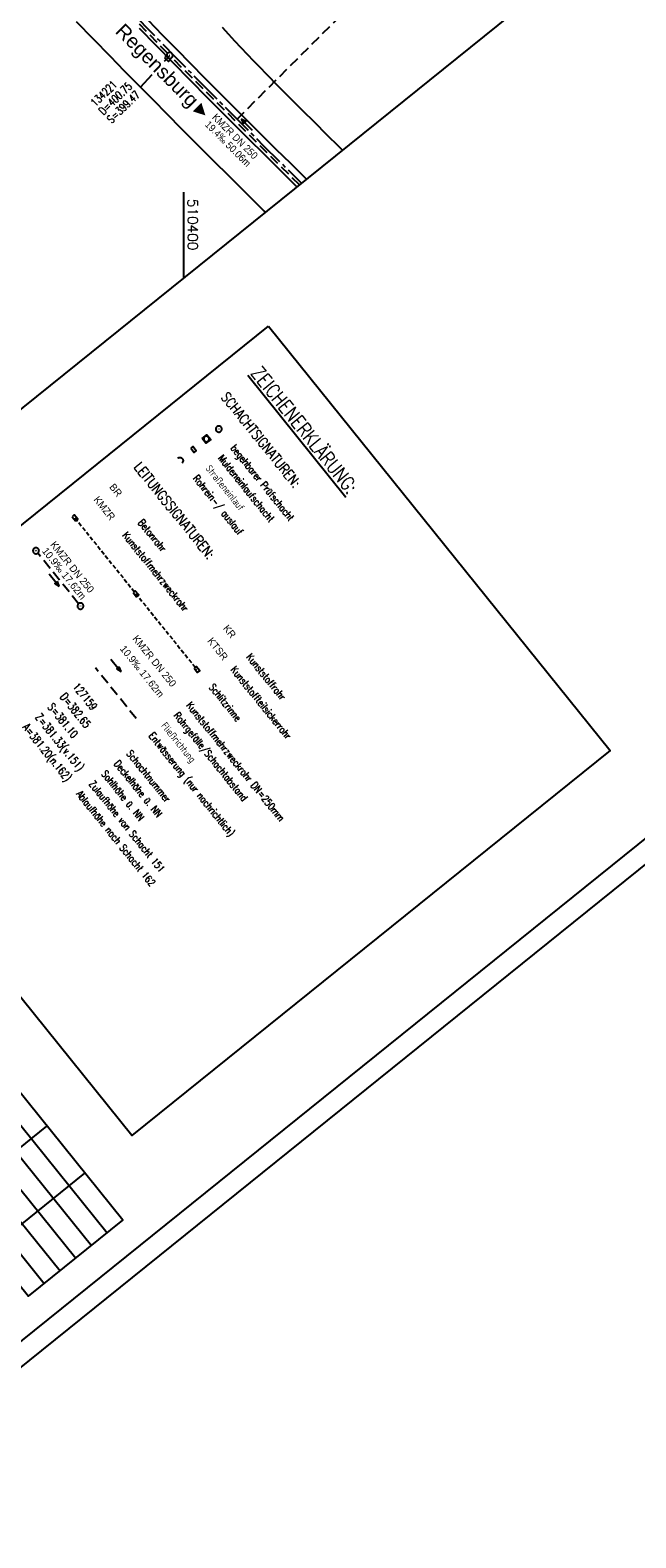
# Model space of a CAD drawing. Extents: x 509711 to 510770, y 487920 to 489033.
# Tile 3 of 11: x 510362 to 510512, y 487920 to 488294. Entities that reach past the tile are written whole.
import ezdxf
from ezdxf.enums import TextEntityAlignment as Align

# ---------------------------------------------------------------- set-up
doc = ezdxf.new("R2010")
doc.units = 0
doc.header["$LTSCALE"] = 10
doc.header["$MEASUREMENT"] = 0
for name, pattern in [('ACHSE', [5.5, 4, -0.5, 0.5, -0.5]), ('LT00', [0]), ('LT17', [0.15, 0.1, -0.05]), ('STRICHLINIE2', [0.375, 0.25, -0.125])]:
    doc.linetypes.add(name, pattern=pattern)
doc.layers.get('0').update_dxf_attribs({"linetype": 'LT00'})
for name, color, linetype in [('--HALTUNG', 7, 'STRICHLINIE2'), ('--HALTUNGSBESCHRIFT', 140, 'Continuous'), ('--SCHACHTBESCHRIFT', 5, 'Continuous'), ('--ZEICHENERKLÄR', 7, 'Continuous'), ('-BESCH', 7, 'STRICHLINIE2'), ('-BESCH-nachrichtlich', 81, 'STRICHLINIE2'), ('-BKAN006', 140, 'LT00'), ('-BSCH006', 5, 'LT00'), ('-Halt-Pfeil', 4, 'LT00'), ('-RICHTUNG-NAME', 250, 'Continuous'), ('025', 7, 'Continuous'), ('035', 250, 'Continuous'), ('070', 155, 'Continuous'), ('A-TEXT-KILOMETER', 30, 'LT17'), ('AX-020', 250, 'ACHSE'), ('RAHMEN', 250, 'Continuous'), ('SCHLITZRINNE-KATASTER', 182, 'LT17'), ('V_BFBR_BAB', 250, 'LT00'), ('V_KA_MULD', 182, 'LT00'), ('V_KA_PRUF', 182, 'LT00'), ('V_RASTER', 250, 'LT00'), ('V_SINKK', 182, 'LT00'), ('V_UK_DURCH', 182, 'LT00')]:
    doc.layers.add(name, color=color, linetype=linetype)
doc.styles.add('Arial', font='ARIAL.TTF')
doc.styles.add('Haltungsbeschriftung', font='ARIAL.TTF', dxfattribs={"width": 0.75})
doc.styles.add('ROMANS', font='romans.shx')
doc.styles.add('schachtbeschriftung', font='romans.shx', dxfattribs={"width": 0.75, "height": 0.2})
doc.styles.get("Standard").update_dxf_attribs({"font": 'romans.shx', "width": 0.8})

# ---------------------------------------------------------------- blocks, each defined once
blk = doc.blocks.new('SYMB0003')
at = {"color": 0, "linetype": 'ByBlock'}
for p, q in [((-0.015712, 0), (0.010166, 0.012015)), ((0, -0.021257), (-0.015712, 0)), ((0.010166, 0.012015), (0, -0.021257))]:
    blk.add_line(p, q, dxfattribs=at)
for points in [[(-0.031395, 0.499013), (-0.093691, 0.491144), (-0.154509, 0.475528), (-0.21289, 0.452414), (-0.267913, 0.422164), (-0.318712, 0.385257), (-0.364484, 0.342274), (-0.404509, 0.293893), (-0.438154, 0.240877), (-0.464888, 0.184062), (-0.484292, 0.124345), (-0.496058, 0.062667), (-0.5, 0)], [(-0.5, 0), (-0.496058, -0.062667), (-0.484292, -0.124345), (-0.464888, -0.184062), (-0.438154, -0.240877), (-0.404509, -0.293893), (-0.364485, -0.342274), (-0.318712, -0.385257), (-0.267914, -0.422164), (-0.21289, -0.452414), (-0.154509, -0.475529), (-0.093691, -0.491144), (-0.031395, -0.499014), (0.031395, -0.499014)], [(0.5, 0), (0.496057, 0.062667), (0.484292, 0.124345), (0.464888, 0.184062), (0.438153, 0.240877), (0.404509, 0.293893), (0.364484, 0.342274), (0.318712, 0.385257), (0.267913, 0.422164), (0.21289, 0.452414), (0.154509, 0.475528), (0.093691, 0.491144), (0.031395, 0.499013), (-0.031395, 0.499013)], [(0.031395, -0.499014), (0.093691, -0.491144), (0.154509, -0.475529), (0.21289, -0.452414), (0.267914, -0.422164), (0.318712, -0.385257), (0.364485, -0.342274), (0.404509, -0.293893), (0.438154, -0.240877), (0.464889, -0.184062), (0.484292, -0.124345), (0.496058, -0.062667), (0.5, 0)]]:
    blk.add_lwpolyline(points, dxfattribs=at)
blk = doc.blocks.new('SYMB0652')
at = {"color": 0, "linetype": 'ByBlock'}
blk.add_polyline3d([(-0.15, -0.075, 0), (0.15, -0.075, 0), (0.15, 0.075, 0), (-0.15, 0.075, 0), (-0.15, -0.075, 0)], dxfattribs=at)
blk = doc.blocks.new('SYMB0070')
at = {"color": 0, "linetype": 'ByBlock'}
for p, q in [((-0.5, 0), (0.2, 0)), ((0.5, 0), (0.2, 0.1)), ((0.2, 0.1), (0.2, 0)), ((0.468, 0), (0.21, 0.086)), ((0.21, 0.086), (0.21, -0.086)), ((0.21, -0.086), (0.468, 0)), ((0.22, -0.072), (0.437, 0)), ((0.23, -0.058), (0.405, 0)), ((0.24, -0.045), (0.374, 0)), ((0.342, 0), (0.25, 0.031)), ((0.25, 0.031), (0.25, -0.031)), ((0.25, -0.031), (0.342, 0)), ((0.26, -0.017), (0.31, 0)), ((0.27, -0.003), (0.279, 0))]:
    blk.add_line(p, q, dxfattribs=at)
for points in [[(0.2, 0), (0.2, -0.1), (0.5, 0)], [(0.437, 0), (0.22, 0.072), (0.22, -0.072)], [(0.405, 0), (0.23, 0.058), (0.23, -0.058)], [(0.374, 0), (0.24, 0.045), (0.24, -0.045)], [(0.31, 0), (0.26, 0.017), (0.26, -0.017)], [(0.279, 0), (0.27, 0.003), (0.27, -0.003)]]:
    blk.add_lwpolyline(points, dxfattribs=at)
blk = doc.blocks.new('SYMB1107')
at = {"color": 0, "linetype": 'ByBlock'}
for points in [[(-0.2, 0), (-0.196157, 0.039018), (-0.184776, 0.076537), (-0.166294, 0.111114), (-0.141421, 0.141421), (-0.111114, 0.166294), (-0.076537, 0.184776), (-0.039018, 0.196157), (0, 0.2)], [(0, 0.2), (0.039018, 0.196157), (0.076537, 0.184776), (0.111114, 0.166294), (0.141421, 0.141421), (0.166294, 0.111114), (0.184776, 0.076537), (0.196157, 0.039018), (0.2, 0)]]:
    blk.add_lwpolyline(points, dxfattribs=at)
blk = doc.blocks.new('SYMB1210')
at = {"color": 0, "linetype": 'ByBlock'}
blk.add_line((0.018815, -0.179014), (0.055623, -0.17119), dxfattribs=at)
for points in [[(-0.2, -0.2, 0), (-0.2, 0.2, 0), (0.2, 0.2, 0), (0.2, -0.2, 0), (-0.2, -0.2, 0)], [(0.018815, 0.179014, 0), (-0.018815, 0.179014, 0), (-0.055623, 0.17119, 0), (-0.09, 0.155885, 0), (-0.120444, 0.133766, 0), (-0.145623, 0.105801, 0), (-0.164438, 0.073213, 0), (-0.176067, 0.037424, 0), (-0.18, 0, 0)], [(-0.18, 0, 0), (-0.176067, -0.037424, 0), (-0.164438, -0.073213, 0), (-0.145623, -0.105801, 0), (-0.120444, -0.133766, 0), (-0.09, -0.155885, 0), (-0.055623, -0.17119, 0), (-0.018815, -0.179014, 0), (0.018815, -0.179014, 0)], [(0.18, 0, 0), (0.176067, 0.037424, 0), (0.164438, 0.073213, 0), (0.145623, 0.105801, 0), (0.120444, 0.133766, 0), (0.09, 0.155885, 0), (0.055623, 0.17119, 0), (0.018815, 0.179014, 0)], [(0.055623, -0.17119, 0), (0.09, -0.155885, 0), (0.120444, -0.133766, 0), (0.145623, -0.105801, 0), (0.164438, -0.073213, 0), (0.176067, -0.037424, 0), (0.18, 0, 0)]]:
    blk.add_polyline3d(points, dxfattribs=at)

msp = doc.modelspace()

# ---------------------------------------------------------------- linework, layer by layer
at = {"layer": '--HALTUNG'}
msp.add_line((510373.96, 488151.63), (510363.87, 488164.17), dxfattribs=at)
at = {"layer": '-BESCH'}
for p, q in [((510396.03, 488288.08), (510362.37, 488322.91)), ((510428.69, 488255.44), (510397.08, 488287.01))]:
    msp.add_line(p, q, dxfattribs=at)
at = {"layer": '-BESCH-nachrichtlich'}
msp.add_line((510388.26, 488123.16), (510378.16, 488135.7), dxfattribs=at)
at = {"layer": '-BSCH006'}
for p, q in [((510395.24, 488286.13), (510396.55, 488287.54)), ((510389.27, 488279.68), (510392.19, 488282.83))]:
    msp.add_line(p, q, dxfattribs=at)
at = {"layer": '025'}
for p, q in [((510273.68, 488121.04), (510377.15, 487992.51)), ((510277.58, 488124.17), (510381.04, 487995.64)), ((510269.79, 488117.9), (510373.25, 487989.37)), ((510265.89, 488114.77), (510369.36, 487986.24)), ((510342.75, 488003.33), (510366.12, 488022.15)), ((510352.16, 487991.65), (510375.53, 488010.46))]:
    msp.add_line(p, q, dxfattribs=at)
msp.add_lwpolyline([(510421.04, 488220.4), (510505.7, 488115.24), (510387.14, 488019.81), (510302.48, 488124.97)], close=True, dxfattribs=at)
at = {"layer": '035'}
msp.add_line((510262, 488111.63), (510365.46, 487983.1), dxfattribs=at)
at = {"layer": '070'}
msp.add_lwpolyline([(510258.1, 488108.5), (510361.57, 487979.97), (510384.94, 487998.78), (510281.47, 488127.31), (510258.1, 488108.5)], dxfattribs=at)
at = {"layer": 'A-TEXT-KILOMETER', "ltscale": 2.5}
msp.add_line((510413.24, 488271.75), (510441.53, 488300.03), dxfattribs=at)
at = {"layer": 'AX-020', "ltscale": 0.2, "flags": 128}
msp.add_lwpolyline([(509968.62, 488835.06), (509975.03, 488824.95), (509983.37, 488811.89), (509991.76, 488798.87), (510000.19, 488785.88), (510008.68, 488772.92), (510017.22, 488759.99), (510025.81, 488747.1), (510034.46, 488734.25), (510043.16, 488721.43), (510051.91, 488708.64), (510060.71, 488695.9), (510069.57, 488683.19), (510078.49, 488670.52), (510087.46, 488657.89), (510096.49, 488645.3), (510105.57, 488632.75), (510114.72, 488620.24), (510123.92, 488607.78), (510133.18, 488595.36), (510142.5, 488582.99), (510151.88, 488570.66), (510161.32, 488558.37), (510170.82, 488546.14), (510180.38, 488533.95), (510190, 488521.81), (510192.35, 488518.87), (510202.05, 488506.79), (510211.81, 488494.77), (510221.64, 488482.79), (510231.52, 488470.86), (510241.47, 488458.99), (510251.48, 488447.16), (510261.55, 488435.39), (510271.69, 488423.67), (510281.88, 488412.01), (510292.13, 488400.39), (510302.44, 488388.83), (510312.81, 488377.32), (510323.25, 488365.87), (510333.73, 488354.47), (510344.28, 488343.12), (510354.89, 488331.83), (510365.56, 488320.59), (510376.28, 488309.41), (510387.06, 488298.29), (510397.9, 488287.22), (510408.79, 488276.21), (510419.74, 488265.25), (510429.22, 488255.87)], dxfattribs=at)
at = {"layer": 'RAHMEN'}
for points in [[(509711.38, 488660.09), (510307.09, 487920.06), (510769.8, 488292.53), (510174.09, 489032.56), (509711.38, 488660.09)], [(509730.95, 488643.75), (510194.98, 488067.31), (510649.9, 488433.51), (510185.88, 489009.95), (509730.95, 488643.75)]]:
    msp.add_lwpolyline(points, dxfattribs=at)
at = {"layer": 'RAHMEN', "flags": 128}
msp.add_lwpolyline([(510194.98, 488067.31), (510307.85, 487927.09), (510762.77, 488293.29), (510649.9, 488433.51)], dxfattribs=at)
at = {"layer": 'SCHLITZRINNE-KATASTER'}
msp.add_line((510373.06, 488172.89), (510403.3, 488135.33), dxfattribs=at)
at = {"layer": 'V_BFBR_BAB'}
for points in [[(510391.21, 488296.25), (510394.7, 488292.68), (510398.19, 488289.12), (510401.69, 488285.56), (510405.19, 488282.01), (510408.7, 488278.46), (510412.22, 488274.93), (510415.77, 488271.38), (510419.32, 488267.85), (510422.88, 488264.32), (510426.45, 488260.8), (510430.02, 488257.28), (510430.45, 488256.86)], [(510420.24, 488248.64), (510419.98, 488248.9), (510415.74, 488253.12), (510411.5, 488257.34), (510407.27, 488261.57), (510403.05, 488265.8), (510399.5, 488269.37), (510395.96, 488272.93), (510392.42, 488276.5), (510388.88, 488280.08), (510385.36, 488283.67), (510381.84, 488287.26), (510377.65, 488291.55), (510373.48, 488295.85)], [(510428.09, 488254.96), (510426.06, 488256.97), (510420.75, 488262.24), (510415.45, 488267.52), (510410.16, 488272.81), (510405.92, 488277.07), (510401.68, 488281.34), (510397.46, 488285.61), (510393.24, 488289.9), (510389.03, 488294.19)], [(510409.59, 488294.51), (510411.11, 488292.83), (510412.64, 488291.17), (510414.18, 488289.51), (510415.74, 488287.87), (510417.31, 488286.24), (510418.89, 488284.61), (510420.47, 488282.99), (510423.45, 488279.96), (510426.43, 488276.95), (510429.42, 488273.95), (510432.42, 488270.96), (510435.43, 488267.98), (510438.44, 488265), (510439.4, 488264.06)]]:
    msp.add_lwpolyline(points, dxfattribs=at)
at = {"layer": 'V_RASTER'}
msp.add_line((510400, 488253.67), (510400, 488232.35), dxfattribs=at)

# ---------------------------------------------------------------- block references
at = {"layer": '-Halt-Pfeil', "yscale": 4.000000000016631, "zscale": 4}
for p, xscale, rotation in [((510415.69, 488270.35), 3.999999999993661, 135.0316677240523), ((510367.92, 488157.51), 3.99999999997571, 308.8332077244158), ((510383.22, 488136.35), 3.99999999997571, 308.8332077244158)]:
    msp.add_blockref('SYMB0070', p, dxfattribs=dict(at, xscale=xscale, rotation=rotation))
at = {"layer": 'V_KA_MULD', "xscale": 3.799999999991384, "yscale": 3.800000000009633, "zscale": 3.8, "rotation": 308.8332077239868}
msp.add_blockref('SYMB1210', (510405.65, 488192.46), dxfattribs=at)
at = {"layer": 'V_KA_PRUF', "xscale": 1.500000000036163, "yscale": 1.50000000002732, "zscale": 1.5, "rotation": 308.8332077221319}
for p in [(510396.55, 488287.54), (510408.71, 488194.93), (510363.4, 488164.76), (510374.43, 488151.05)]:
    msp.add_blockref('SYMB0003', p, dxfattribs=at)
at = {"layer": 'V_SINKK', "yscale": 4.500000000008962, "zscale": 4.5}
for p, xscale, rotation in [((510395.99, 488286.74), 4.499999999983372, 315.2775013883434), ((510402.43, 488189.87), 4.500000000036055, 308.83320772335), ((510373.06, 488172.89), 4.500000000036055, 308.83320772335), ((510388.18, 488154.11), 4.500000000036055, 308.83320772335), ((510403.3, 488135.33), 4.500000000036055, 308.83320772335)]:
    msp.add_blockref('SYMB0652', p, dxfattribs=dict(at, xscale=xscale, rotation=rotation))
at = {"layer": 'V_UK_DURCH', "xscale": 3.99999999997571, "yscale": 4.000000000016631, "zscale": 4, "rotation": 308.8332077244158}
msp.add_blockref('SYMB1107', (510399.05, 488187.09), dxfattribs=at)

# ---------------------------------------------------------------- texts
at = {"layer": '--HALTUNGSBESCHRIFT', "style": 'Haltungsbeschriftung', "width": 0.95}
for s, p in [('BR', (510381.45, 488180.51)), ('KMZR', (510377.56, 488177.38)), ('KMZR DN 250', (510387.21, 488142.91)), ('KTSR', (510405.77, 488142.34)), ('KR', (510409.66, 488145.47)), ('10.9‰ 17.62m', (510384.1, 488140.4))]:
    msp.add_text(s, height=1.8, rotation=308.8332, dxfattribs=at).set_placement(p)
for s, p in [('KMZR DN 250', (510371.7, 488160.16)), ('10.9‰ 17.62m', (510369.69, 488158.54))]:
    msp.add_text(s, height=1.8, rotation=308.8332, dxfattribs=at).set_placement(p, align=Align.CENTER)
at = {"layer": '--SCHACHTBESCHRIFT', "style": 'schachtbeschriftung', "width": 0.75}
for s, p in [('127159', (510372.38, 488130.97)), ('D=382.65', (510369.27, 488128.46)), ('Z=381.33(v.151)', (510363.04, 488123.44)), ('S=381.10', (510366.15, 488125.95)), ('A=381.20(n.162)', (510359.92, 488120.93))]:
    msp.add_text(s, height=2, rotation=308.8333, dxfattribs=at).set_placement(p)
at = {"layer": '--ZEICHENERKLÄR', "linetype": 'Continuous', "style": 'ROMANS', "width": 0.8}
for s, p in [('Muldeneinlaufschacht', (510408.42, 488187.62)), ('begehbarer Prüfschacht', (510411.53, 488190.13)), ('Straßeneinlauf', (510405.3, 488185.11)), ('Rohrein-/ auslauf', (510402.19, 488182.6)), ('Kunststoffmehrzweckrohr', (510384.69, 488168.52)), ('Betonrohr', (510388.59, 488171.65)), ('Kunststoffrohr', (510415.42, 488138.32)), ('Kunststoffteilsickerrohr', (510411.53, 488135.18)), ('Schlitzrinne', (510406.15, 488130.86)), ('Rohrgefälle/Schachtabstand', (510397.43, 488123.84)), ('Kunststoffmehrzweckrohr DN=250mm', (510400.55, 488126.34)), ('Fließrichtung', (510394.31, 488121.33)), ('Entwässerung (nur nachrichtlich)', (510391.2, 488118.82)), ('Schachtnummer', (510385.71, 488114.41)), ('Sohlhöhe ü. NN', (510379.48, 488109.39)), ('Deckelhöhe ü. NN', (510382.6, 488111.9)), ('Zulaufhöhe von Schacht 151', (510376.37, 488106.88)), ('Ablaufhöhe nach Schacht 162', (510373.25, 488104.37))]:
    msp.add_text(s, height=1.8, rotation=308.8332, dxfattribs=at).set_placement(p)
at = {"layer": '-BKAN006', "style": 'Haltungsbeschriftung', "width": 0.9}
for s, p in [('19.4‰ 50.06m', (510405.11, 488270.24)), ('KMZR DN 250', (510406.92, 488272.05))]:
    msp.add_text(s, height=1.8, rotation=315.0317, dxfattribs=at).set_placement(p)
at = {"layer": '-BSCH006', "style": 'schachtbeschriftung', "width": 0.75}
for s, p in [('134221', (510378.13, 488274.71)), ('D=400.75', (510380.14, 488272.63)), ('S=399.47', (510382.14, 488270.56))]:
    msp.add_text(s, height=2, rotation=44.0229, dxfattribs=at).set_placement(p)
at = {"layer": '-RICHTUNG-NAME', "insert": (510404.28, 488270.23), "char_height": 3.5, "width": 38.4378, "attachment_point": 9, "rotation": 314.8288, "style": 'Arial'}
msp.add_mtext('\\pt4,12,15.5,23.75;{\\fSwis721 BlkOul BT|b0|i0|c0|p82;Regensburg\\fArial|b0|i0|c0|p32;►}', dxfattribs=at)
at = {"layer": '025', "width": 0.8}
for s, p in [('SCHACHTSIGNATUREN:', (510409.09, 488202.76)), ('LEITUNGSSIGNATUREN:', (510387.51, 488185.39))]:
    msp.add_text(s, height=2.5, rotation=308.8332, dxfattribs=at).set_placement(p)
at = {"layer": '035', "linetype": 'Continuous', "width": 0.8}
msp.add_text('%%UZEICHENERKLÄRUNG:', height=3.5, rotation=308.8332, dxfattribs=at).set_placement((510416.46, 488208.69))
at = {"layer": 'V_RASTER', "width": 0.991}
msp.add_text(' 510400', height=2.5, rotation=269.9997, dxfattribs=at).set_placement((510401, 488253.67))

doc.saveas('drawing.dxf')
